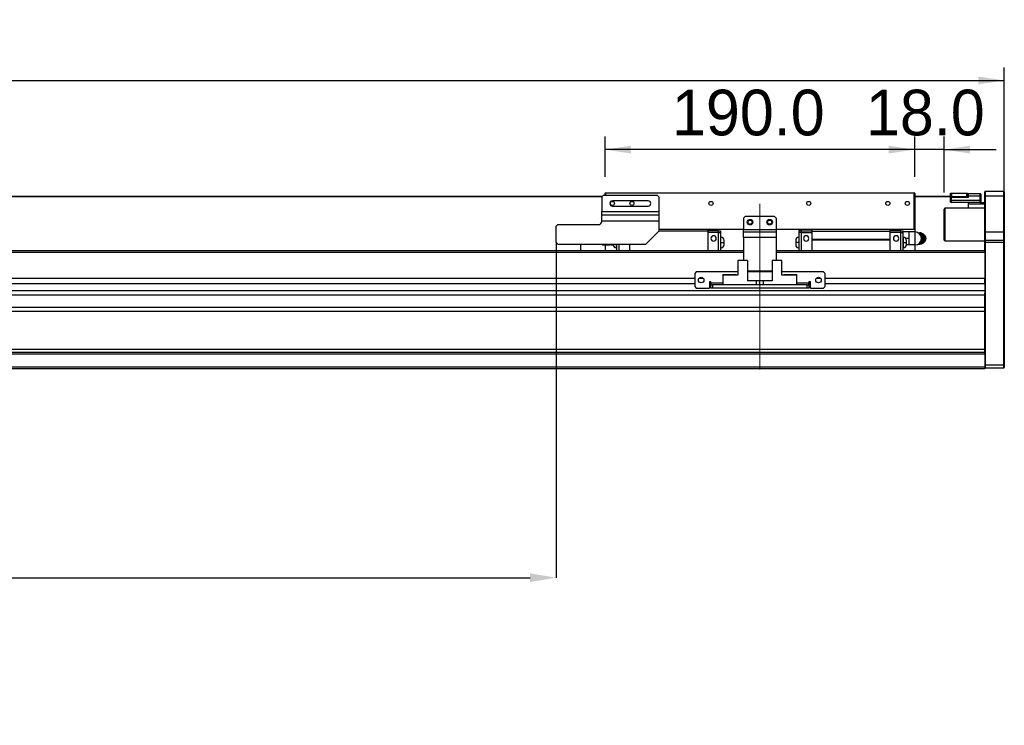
# Model space of a CAD drawing. Header units: millimetres. Extents: x 40 to 3320, y 40 to 2336.
# Tile 7 of 13: x 1787 to 2391, y 916 to 1348. Entities that reach past the tile are written whole.
import ezdxf

# ---------------------------------------------------------------- set-up
doc = ezdxf.new("R2010")
doc.units = ezdxf.units.MM
doc.header["$LTSCALE"] = 8
doc.header["$PDSIZE"] = -1
doc.linetypes.add('CENTERX2', pattern=[20.32, 12.7, -2.54, 2.54, -2.54])
doc.layers.add('DIMNS', color=7, linetype='Continuous')
doc.styles.add('SLDTEXTSTYLE7', font='txt')
doc.dimstyles.new('SLDDIMSTYLE0', dxfattribs={"dimtxt": 28, "dimasz": 16, "dimexe": 0, "dimexo": 0.0625, "dimgap": 7, "dimtad": 2, "dimdec": 1, "dimrnd": 1e-09, "dimzin": 4, "dimdsep": 46, "dimtxsty": 'SLDTEXTSTYLE7', "dimsah": 1, "dimcen": 0.09, "dimadec": 0, "dimazin": 1, "dimtfac": 1, "dimtdec": 1, "dimtmove": 0, "dimatfit": 0, "dimfxl": 0, "dimfrac": 2, "dimtolj": 1, "dimtzin": 12, "dimarcsym": 0})
doc.dimstyles.new('SLDDIMSTYLE3', dxfattribs={"dimtxt": 28, "dimasz": 16, "dimexe": 0, "dimexo": 0.0625, "dimgap": 7, "dimtad": 2, "dimdec": 1, "dimrnd": 1e-09, "dimzin": 4, "dimdsep": 46, "dimtxsty": 'SLDTEXTSTYLE7', "dimsah": 1, "dimcen": 0.09, "dimadec": 0, "dimazin": 1, "dimtfac": 1, "dimtdec": 1, "dimtofl": 0, "dimtmove": 0, "dimatfit": 3, "dimfxl": 0, "dimfrac": 2, "dimtolj": 1, "dimtzin": 12, "dimarcsym": 0})

# ---------------------------------------------------------------- blocks, each defined once
blk = doc.blocks.new('_D_19')
at = {"layer": 'DIMNS'}
for p, q in [((230.96, 1221.8), (230.96, 1319.05)), ((2390.96, 1221.8), (2390.96, 1319.05)), ((230.96, 1311.05), (2390.96, 1311.05))]:
    blk.add_line(p, q, dxfattribs=at)
for points in [[(230.96, 1311.05), (246.96, 1308.65), (246.96, 1313.45)], [(2390.96, 1311.05), (2374.96, 1313.45), (2374.96, 1308.65)]]:
    blk.add_solid(points, dxfattribs=at)
at = {"layer": 'DIMNS', "insert": (1270.63, 1347.78), "char_height": 28, "attachment_point": 1, "style": 'SLDTEXTSTYLE7'}
blk.add_mtext('2160.0', dxfattribs=at)
blk = doc.blocks.new('_D_22')
at = {"layer": 'Defpoints', "color": 0}
for p in [(475.96, 1215.14), (2115.96, 1211.64), (2115.96, 1006.14)]:
    blk.add_point(p, dxfattribs=at)
at = {"layer": 'DIMNS', "color": 0, "lineweight": -2}
for p, q in [((475.96, 1215.08), (475.96, 1006.14)), ((2115.96, 1211.58), (2115.96, 1006.14)), ((491.96, 1006.14), (2099.96, 1006.14))]:
    blk.add_line(p, q, dxfattribs=at)
at = {"layer": 'DIMNS', "color": 0}
for points in [[(491.96, 1008.81), (491.96, 1003.48), (475.96, 1006.14)], [(2099.96, 1008.81), (2099.96, 1003.48), (2115.96, 1006.14)]]:
    blk.add_solid(points, dxfattribs=at)
at = {"layer": 'DIMNS', "color": 0, "insert": (1297.88, 999.14), "char_height": 28, "attachment_point": 2, "style": 'SLDTEXTSTYLE7'}
blk.add_mtext('\\A1;Stroke T=1640.0', dxfattribs=at)
blk = doc.blocks.new('_D_23')
at = {"layer": 'DIMNS'}
for p, q in [((2145.96, 1252), (2145.96, 1276.63)), ((2335.96, 1252), (2335.96, 1276.63)), ((2335.96, 1268.63), (2145.96, 1268.63))]:
    blk.add_line(p, q, dxfattribs=at)
for points in [[(2145.96, 1268.63), (2161.96, 1266.23), (2161.96, 1271.03)], [(2335.96, 1268.63), (2319.96, 1271.03), (2319.96, 1266.23)]]:
    blk.add_solid(points, dxfattribs=at)
at = {"layer": 'DIMNS', "insert": (2187.01, 1305.37), "char_height": 28, "attachment_point": 1, "style": 'SLDTEXTSTYLE7'}
blk.add_mtext('190.0', dxfattribs=at)
blk = doc.blocks.new('_D_24')
at = {"layer": 'DIMNS'}
for p, q in [((2335.96, 1252), (2335.96, 1276.63)), ((2353.96, 1242.3), (2353.96, 1276.63)), ((2335.96, 1268.63), (2303.96, 1268.63)), ((2353.96, 1268.63), (2335.96, 1268.63)), ((2353.96, 1268.63), (2385.96, 1268.63))]:
    blk.add_line(p, q, dxfattribs=at)
for points in [[(2335.96, 1268.63), (2319.96, 1271.03), (2319.96, 1266.23)], [(2353.96, 1268.63), (2369.96, 1266.23), (2369.96, 1271.03)]]:
    blk.add_solid(points, dxfattribs=at)
at = {"layer": 'DIMNS', "insert": (2306.06, 1305.37), "char_height": 28, "attachment_point": 1, "style": 'SLDTEXTSTYLE7'}
blk.add_mtext('18.0', dxfattribs=at)

msp = doc.modelspace()

# ---------------------------------------------------------------- linework, layer by layer
at = {"color": 7, "linetype": 'Continuous', "lineweight": 25}
for p, q in [((2144.16, 1239.84), (482.96, 1239.84)), ((2143.96, 1239.64), (482.96, 1239.64)), ((2144.96, 1240.64), (2143.96, 1239.64)), ((2143.96, 1239.64), (2143.96, 1230.64)), ((2144.96, 1240.64), (2177.96, 1240.64)), ((2146.26, 1242.14), (2145.96, 1241.84)), ((2146.26, 1241.84), (2145.96, 1241.84)), ((2145.96, 1240.64), (2145.96, 1241.84)), ((2146.26, 1242.14), (2335.66, 1242.14)), ((2146.26, 1242.14), (2146.26, 1241.84)), ((2335.66, 1241.84), (2146.26, 1241.84)), ((2146.26, 1241.84), (2146.26, 1240.64)), ((2178.96, 1239.64), (2177.96, 1240.64)), ((2178.96, 1239.64), (2178.96, 1230.64)), ((2335.66, 1242.14), (2335.66, 1241.84)), ((2335.96, 1241.84), (2335.66, 1242.14)), ((2335.66, 1219.94), (2335.66, 1241.84)), ((2335.96, 1241.84), (2335.66, 1241.84)), ((2335.96, 1241.84), (2335.96, 1219.94)), ((2357.96, 1239.84), (2335.96, 1239.84)), ((2358.26, 1239.64), (2335.96, 1239.64)), ((2357.96, 1239.84), (2357.96, 1241.84)), ((2357.96, 1241.84), (2358.46, 1241.84)), ((2358.46, 1239.84), (2357.96, 1239.84)), ((2357.96, 1239.34), (2358.26, 1239.64)), ((2357.96, 1237.64), (2357.96, 1239.34)), ((2357.96, 1239.34), (2358.26, 1239.34)), ((2358.26, 1239.34), (2358.26, 1239.64)), ((2358.26, 1239.64), (2368.96, 1239.64)), ((2358.26, 1239.34), (2358.26, 1237.64)), ((2368.96, 1239.34), (2358.26, 1239.34)), ((2358.46, 1241.84), (2358.46, 1239.84)), ((2358.46, 1241.84), (2367.96, 1241.84)), ((2358.46, 1239.84), (2367.96, 1239.84)), ((2367.96, 1239.84), (2367.96, 1241.84)), ((2367.96, 1241.84), (2368.46, 1241.84)), ((2368.46, 1239.84), (2367.96, 1239.84)), ((2368.46, 1241.84), (2368.46, 1239.84)), ((2368.46, 1239.84), (2368.46, 1239.64)), ((2368.96, 1240.14), (2368.96, 1241.64)), ((2368.96, 1241.64), (2376.16, 1241.64)), ((2376.16, 1240.14), (2368.96, 1240.14)), ((2368.96, 1239.34), (2368.96, 1240.14)), ((2376.16, 1240.14), (2376.16, 1241.64)), ((2376.46, 1241.34), (2376.16, 1241.64)), ((2376.16, 1237.64), (2376.16, 1240.14)), ((2376.46, 1240.14), (2376.16, 1240.14)), ((2376.46, 1241.34), (2376.46, 1240.14)), ((2376.46, 1240.14), (2376.46, 1237.64)), ((2379.26, 1243.14), (2378.96, 1242.84)), ((2378.96, 1240.14), (2378.96, 1242.84)), ((2379.26, 1240.14), (2378.96, 1240.14)), ((2378.96, 1218.14), (2378.96, 1240.14)), ((2379.26, 1243.14), (2379.26, 1240.14)), ((2379.26, 1243.14), (2390.66, 1243.14)), ((2390.66, 1240.14), (2379.26, 1240.14)), ((2379.26, 1240.14), (2379.26, 1218.14)), ((2390.66, 1240.14), (2390.66, 1243.14)), ((2390.66, 1243.14), (2390.96, 1242.84)), ((2390.66, 1240.14), (2390.96, 1240.14)), ((2390.66, 1218.14), (2390.66, 1240.14)), ((2390.96, 1242.84), (2390.96, 1240.14)), ((2390.96, 1240.14), (2390.96, 1218.14)), ((2172.46, 1237.24), (2150.46, 1237.24)), ((2150.46, 1234.04), (2172.46, 1234.04)), ((2357.96, 1237.64), (2358.26, 1237.64)), ((2357.96, 1236.44), (2357.96, 1237.64)), ((2357.96, 1236.44), (2358.26, 1236.14)), ((2358.26, 1237.64), (2376.16, 1237.64)), ((2358.26, 1237.64), (2358.26, 1236.14)), ((2376.16, 1236.14), (2358.26, 1236.14)), ((2368.96, 1235.14), (2368.96, 1236.14)), ((2378.96, 1235.14), (2368.96, 1235.14)), ((2368.96, 1232.64), (2368.96, 1235.14)), ((2376.16, 1236.14), (2376.16, 1237.64)), ((2376.16, 1237.64), (2376.46, 1237.64)), ((2376.16, 1236.14), (2376.46, 1236.44)), ((2376.16, 1236.14), (2378.96, 1236.14)), ((2376.46, 1237.64), (2376.46, 1236.44)), ((2143.96, 1230.64), (2178.96, 1230.64)), ((2143.96, 1228.65), (2143.96, 1230.64)), ((2143.96, 1228.65), (2178.96, 1228.65)), ((2143.96, 1224.66), (2143.96, 1228.65)), ((2178.96, 1230.64), (2178.96, 1228.65)), ((2178.96, 1228.65), (2178.96, 1224.66)), ((2231.96, 1227.64), (2230.96, 1226.64)), ((2230.96, 1226.64), (2230.96, 1219.64)), ((2249.96, 1227.64), (2231.96, 1227.64)), ((2250.96, 1226.64), (2249.96, 1227.64)), ((2250.96, 1226.64), (2250.96, 1219.64)), ((2354.46, 1232.64), (2353.96, 1232.14)), ((2353.96, 1213.14), (2353.96, 1232.14)), ((2378.96, 1232.64), (2354.46, 1232.64)), ((2354.46, 1232.64), (2354.46, 1212.64)), ((2116.96, 1222.64), (2115.96, 1221.64)), ((2115.96, 1211.64), (2115.96, 1221.64)), ((2116.96, 1222.64), (2141.96, 1222.64)), ((2178.96, 1224.66), (2143.96, 1224.66)), ((2143.96, 1224.66), (2143.96, 1224.64)), ((2178.96, 1224.66), (2178.96, 1218.64)), ((2170.96, 1210.64), (2178.96, 1218.64)), ((2178.96, 1219.94), (2230.96, 1219.94)), ((2230.96, 1219.64), (2178.96, 1219.64)), ((2208.96, 1218.64), (2178.96, 1218.64)), ((2208.96, 1219.64), (2208.96, 1218.64)), ((2215.46, 1218.84), (2208.96, 1218.84)), ((2208.96, 1218.64), (2208.96, 1206.64)), ((2215.46, 1217.89), (2208.96, 1217.89)), ((2215.46, 1218.84), (2215.46, 1217.89)), ((2215.46, 1218.74), (2216.96, 1218.74)), ((2215.46, 1217.89), (2215.46, 1206.64)), ((2215.46, 1217.8), (2216.96, 1217.8)), ((2216.96, 1217.8), (2216.96, 1218.74)), ((2216.96, 1206.64), (2216.96, 1217.8)), ((2217.06, 1214.89), (2216.96, 1214.89)), ((2230.96, 1219.64), (2250.96, 1219.64)), ((2230.96, 1218.14), (2230.96, 1219.64)), ((2230.96, 1214.64), (2230.96, 1218.14)), ((2230.96, 1218.14), (2250.96, 1218.14)), ((2250.96, 1214.64), (2230.96, 1214.64)), ((2230.96, 1214.64), (2230.96, 1200.54)), ((2250.96, 1219.94), (2335.66, 1219.94)), ((2335.66, 1219.64), (2250.96, 1219.64)), ((2250.96, 1219.64), (2250.96, 1218.14)), ((2250.96, 1218.14), (2250.96, 1214.64)), ((2250.96, 1214.64), (2250.96, 1200.54)), ((2264.96, 1214.89), (2264.86, 1214.89)), ((2266.46, 1218.74), (2264.96, 1218.74)), ((2264.96, 1218.74), (2264.96, 1217.8)), ((2266.46, 1217.8), (2264.96, 1217.8)), ((2264.96, 1217.8), (2264.96, 1206.64)), ((2266.46, 1217.89), (2266.46, 1218.84)), ((2266.46, 1218.84), (2272.96, 1218.84)), ((2266.46, 1217.89), (2272.96, 1217.89)), ((2266.46, 1206.64), (2266.46, 1217.89)), ((2272.96, 1218.64), (2272.96, 1219.64)), ((2272.96, 1213.64), (2272.96, 1218.64)), ((2272.96, 1218.64), (2320.96, 1218.64)), ((2320.96, 1218.64), (2320.96, 1219.64)), ((2327.46, 1218.84), (2320.96, 1218.84)), ((2320.96, 1213.64), (2320.96, 1218.64)), ((2327.46, 1217.89), (2320.96, 1217.89)), ((2327.46, 1217.89), (2327.46, 1218.84)), ((2327.46, 1218.74), (2328.96, 1218.74)), ((2327.46, 1206.64), (2327.46, 1217.89)), ((2327.46, 1217.8), (2328.96, 1217.8)), ((2328.96, 1217.8), (2328.96, 1218.74)), ((2332.3, 1218.14), (2328.96, 1218.14)), ((2328.96, 1206.64), (2328.96, 1217.8)), ((2329.06, 1214.89), (2328.96, 1214.89)), ((2332.3, 1218.14), (2332.46, 1216.14)), ((2332.46, 1216.14), (2332.3, 1214.14)), ((2332.46, 1218.14), (2332.46, 1216.14)), ((2332.46, 1216.14), (2332.46, 1212.14)), ((2336.06, 1218.14), (2332.64, 1218.14)), ((2335.66, 1219.94), (2335.66, 1219.64)), ((2335.96, 1219.94), (2335.66, 1219.94)), ((2335.96, 1219.94), (2335.66, 1219.64)), ((2335.96, 1219.94), (2335.96, 1218.14)), ((2337.87, 1217.64), (2339.12, 1217.64)), ((2339.12, 1217.64), (2340, 1215.89)), ((2339.83, 1217.64), (2339.12, 1217.64)), ((2340.82, 1215.89), (2339.83, 1217.64)), ((2340, 1215.89), (2340.98, 1214.14)), ((2341.69, 1214.14), (2340.82, 1215.89)), ((2342.36, 1215.77), (2341.78, 1216.43)), ((2379.26, 1218.14), (2378.96, 1218.14)), ((2378.96, 1212.84), (2378.96, 1218.14)), ((2379.26, 1218.14), (2379.26, 1213.14)), ((2379.26, 1218.14), (2390.66, 1218.14)), ((2390.66, 1213.14), (2390.66, 1218.14)), ((2390.96, 1218.14), (2390.66, 1218.14)), ((2390.96, 1218.14), (2390.96, 1212.84)), ((2115.96, 1211.64), (2116.96, 1210.64)), ((2116.96, 1210.64), (2170.96, 1210.64)), ((2130.96, 1210.64), (2130.96, 1206.64)), ((2145.86, 1210.14), (2149.29, 1210.14)), ((2145.96, 1210.14), (2145.96, 1206.64)), ((2149.46, 1210.14), (2149.46, 1210.64)), ((2149.63, 1210.14), (2149.59, 1210.64)), ((2149.63, 1210.14), (2150.97, 1210.14)), ((2150.96, 1210.64), (2150.96, 1210.29)), ((2152.96, 1210.64), (2152.96, 1206.64)), ((2154.46, 1210.64), (2154.46, 1206.64)), ((2160.96, 1210.64), (2160.96, 1206.64)), ((2216.96, 1211.64), (2217.06, 1211.64)), ((2218.96, 1211.64), (2218.96, 1212.99)), ((2218.96, 1210.29), (2218.96, 1211.64)), ((2262.96, 1212.99), (2262.96, 1211.64)), ((2262.96, 1211.64), (2262.96, 1210.29)), ((2264.96, 1211.64), (2264.86, 1211.64)), ((2272.96, 1213.64), (2320.96, 1213.64)), ((2272.96, 1213.24), (2272.96, 1213.64)), ((2272.96, 1213.24), (2320.96, 1213.24)), ((2272.96, 1206.64), (2272.96, 1213.24)), ((2320.96, 1213.24), (2320.96, 1213.64)), ((2320.96, 1206.64), (2320.96, 1213.24)), ((2328.96, 1211.64), (2329.06, 1211.64)), ((2332.3, 1214.14), (2330.58, 1214.14)), ((2330.96, 1211.64), (2330.96, 1212.99)), ((2330.96, 1210.29), (2330.96, 1211.64)), ((2332.3, 1210.14), (2330.96, 1210.14)), ((2332.3, 1214.14), (2332.46, 1212.14)), ((2332.46, 1212.14), (2332.3, 1210.14)), ((2332.46, 1212.14), (2332.46, 1210.14)), ((2336.06, 1210.14), (2332.64, 1210.14)), ((2335.96, 1210.14), (2335.96, 1206.64)), ((2337.99, 1210.64), (2339.12, 1210.64)), ((2340, 1212.39), (2339.12, 1210.64)), ((2339.83, 1210.64), (2339.12, 1210.64)), ((2339.83, 1210.64), (2340.82, 1212.39)), ((2340.98, 1214.14), (2340, 1212.39)), ((2340.82, 1212.39), (2341.69, 1214.14)), ((2341.69, 1214.14), (2340.98, 1214.14)), ((2341.78, 1211.86), (2342.36, 1212.51)), ((2342.96, 1214.14), (2342.63, 1214.14)), ((2353.96, 1213.14), (2354.46, 1212.64)), ((2354.46, 1212.64), (2378.96, 1212.64)), ((2379.26, 1213.14), (2378.96, 1212.84)), ((2378.96, 1211.64), (2378.96, 1212.84)), ((2379.26, 1211.64), (2378.96, 1211.64)), ((2378.96, 1206.36), (2378.96, 1211.64)), ((2379.26, 1213.14), (2379.26, 1211.64)), ((2379.26, 1213.14), (2390.66, 1213.14)), ((2390.66, 1211.64), (2379.26, 1211.64)), ((2379.26, 1211.64), (2379.26, 1136.64)), ((2390.66, 1211.64), (2390.66, 1213.14)), ((2390.96, 1212.84), (2390.66, 1213.14)), ((2390.66, 1136.64), (2390.66, 1211.64)), ((2390.96, 1211.64), (2390.66, 1211.64)), ((2390.96, 1212.84), (2390.96, 1211.64)), ((2390.96, 1211.64), (2390.96, 1136.77)), ((2230.96, 1206.64), (390.96, 1206.64)), ((2130.96, 1206.64), (475.96, 1206.64)), ((2152.86, 1208.39), (2152.96, 1208.39)), ((2216.96, 1208.39), (2217.06, 1208.39)), ((2378.96, 1206.64), (2250.96, 1206.64)), ((2264.86, 1208.39), (2264.96, 1208.39)), ((2328.96, 1208.39), (2329.06, 1208.39)), ((2378.96, 1206.64), (2335.96, 1206.64)), ((2378.96, 1206.36), (2378.96, 1205.64)), ((2378.96, 1205.64), (2378.96, 1189.64)), ((2227.46, 1200.54), (2227.46, 1191.64)), ((2233.46, 1200.54), (2227.46, 1200.54)), ((2233.46, 1200.54), (2233.46, 1188.14)), ((2248.46, 1200.54), (2248.46, 1188.14)), ((2254.46, 1200.54), (2248.46, 1200.54)), ((2254.46, 1191.64), (2254.46, 1200.54)), ((2201.96, 1193.64), (2200.96, 1192.64)), ((2200.96, 1192.64), (2200.96, 1184.64)), ((2227.46, 1193.64), (2201.96, 1193.64)), ((2218.26, 1192.14), (2226.06, 1192.14)), ((2218.26, 1192.14), (2218.26, 1191.64)), ((2218.26, 1191.64), (2218.26, 1185.64)), ((2227.46, 1191.64), (2218.26, 1191.64)), ((2226.56, 1191.64), (2226.06, 1192.14)), ((2248.46, 1194.14), (2233.46, 1194.14)), ((2248.46, 1193.64), (2233.46, 1193.64)), ((2279.96, 1193.64), (2254.46, 1193.64)), ((2263.66, 1191.64), (2254.46, 1191.64)), ((2255.86, 1192.14), (2255.36, 1191.64)), ((2255.86, 1192.14), (2263.66, 1192.14)), ((2263.66, 1191.64), (2263.66, 1192.14)), ((2263.66, 1185.64), (2263.66, 1191.64)), ((2280.96, 1192.64), (2279.96, 1193.64)), ((2280.96, 1184.64), (2280.96, 1192.64)), ((2200.96, 1189.64), (420.96, 1189.64)), ((2200.96, 1186.24), (420.96, 1186.24)), ((2200.96, 1184.64), (2201.96, 1183.64)), ((2206.34, 1189.64), (2203.59, 1189.64)), ((2210.96, 1187.64), (2209.96, 1187.64)), ((2209.96, 1187.64), (2209.96, 1183.64)), ((2210.96, 1186.24), (2209.96, 1186.24)), ((2210.96, 1186.64), (2210.96, 1187.64)), ((2210.96, 1186.64), (2210.96, 1185.64)), ((2210.96, 1183.64), (2210.96, 1185.64)), ((2210.96, 1185.64), (2211.96, 1185.64)), ((2211.96, 1185.64), (2211.96, 1183.64)), ((2269.96, 1185.64), (2211.96, 1185.64)), ((2238.96, 1188.14), (2233.46, 1188.14)), ((2238.96, 1185.64), (2238.96, 1188.14)), ((2240.96, 1188.14), (2238.96, 1188.14)), ((2240.96, 1185.64), (2240.96, 1188.14)), ((2242.96, 1188.14), (2240.96, 1188.14)), ((2242.96, 1188.14), (2242.96, 1185.64)), ((2248.46, 1188.14), (2242.96, 1188.14)), ((2269.96, 1183.64), (2269.96, 1185.64)), ((2269.96, 1185.64), (2270.96, 1185.64)), ((2271.96, 1187.64), (2270.96, 1187.64)), ((2270.96, 1187.64), (2270.96, 1186.64)), ((2270.96, 1185.64), (2270.96, 1186.64)), ((2271.96, 1186.24), (2270.96, 1186.24)), ((2270.96, 1185.64), (2270.96, 1183.64)), ((2271.96, 1183.64), (2271.96, 1187.64)), ((2278.34, 1189.64), (2275.59, 1189.64)), ((2279.96, 1183.64), (2280.96, 1184.64)), ((2378.96, 1189.64), (2280.96, 1189.64)), ((2378.96, 1186.24), (2280.96, 1186.24)), ((2378.96, 1186.24), (2378.96, 1189.64)), ((2378.96, 1186.24), (2378.96, 1181.98)), ((2378.96, 1181.98), (242.96, 1181.98)), ((2378.96, 1179.38), (242.96, 1179.38)), ((2201.96, 1183.64), (2209.96, 1183.64)), ((2211.96, 1183.64), (2210.96, 1183.64)), ((2269.96, 1183.64), (2211.96, 1183.64)), ((2270.96, 1183.64), (2269.96, 1183.64)), ((2271.96, 1183.64), (2279.96, 1183.64)), ((2378.96, 1181.98), (2378.96, 1180.67)), ((2378.96, 1143.44), (2378.96, 1180.67)), ((2378.96, 1171.88), (242.96, 1171.88)), ((2378.96, 1169.28), (242.96, 1169.28)), ((2378.96, 1146.14), (242.96, 1146.14)), ((2378.96, 1144.14), (242.96, 1144.14)), ((2378.96, 1143.14), (242.96, 1143.14)), ((2378.96, 1143.44), (2378.96, 1143.14)), ((2378.96, 1143.14), (2378.96, 1135.14)), ((2378.96, 1136.77), (2379.26, 1136.64)), ((2379.26, 1136.64), (2379.26, 1134.64)), ((2379.26, 1136.64), (2390.66, 1136.64)), ((2390.96, 1136.77), (2390.66, 1136.64)), ((2390.66, 1134.64), (2390.66, 1136.64)), ((2390.96, 1136.77), (2390.96, 1134.94)), ((2378.96, 1135.14), (242.96, 1135.14)), ((2378.96, 1134.14), (242.96, 1134.14)), ((2378.96, 1135.14), (2378.96, 1134.14)), ((2378.96, 1134.94), (2379.26, 1134.64)), ((2390.66, 1134.64), (2379.26, 1134.64)), ((2390.96, 1134.94), (2390.66, 1134.64))]:
    msp.add_line(p, q, dxfattribs=at)
at = {"color": 8, "linetype": 'Continuous', "lineweight": 25}
for p, q in [((2217.06, 1211.64), (2217.06, 1214.89)), ((2264.86, 1214.89), (2264.86, 1211.64)), ((2329.06, 1211.64), (2329.06, 1214.89)), ((2152.86, 1210.64), (2152.86, 1208.39)), ((2217.06, 1208.39), (2217.06, 1211.64)), ((2264.86, 1211.64), (2264.86, 1208.39)), ((2329.06, 1208.39), (2329.06, 1211.64)), ((2230.96, 1205.64), (390.96, 1205.64)), ((2378.96, 1205.64), (2250.96, 1205.64)), ((2218.26, 1186.64), (2210.96, 1186.64)), ((2270.96, 1186.64), (2263.66, 1186.64))]:
    msp.add_line(p, q, dxfattribs=at)
at = {"color": 7, "linetype": 'Continuous', "lineweight": 25, "flags": 128}
for points in [[(2342.96, 1214.14), (2342.8, 1215.04), (2342.36, 1215.77)], [(2143.93, 1210.64), (2144.63, 1210.34), (2145.87, 1210.14)], [(2342.36, 1212.51), (2342.8, 1213.24), (2342.96, 1214.14)]]:
    msp.add_lwpolyline(points, dxfattribs=at)
at = {"color": 7, "linetype": 'Continuous', "lineweight": 25}
for centre, radius in [((2150.46, 1235.64), 1.25), ((2162.46, 1235.64), 1.25), ((2210.96, 1235.64), 1.25), ((2270.96, 1235.64), 1.25), ((2319.46, 1235.64), 1.25), ((2331.46, 1235.64), 1.25), ((2234.96, 1224.14), 1.7), ((2234.96, 1224.14), 1.25), ((2246.96, 1224.14), 1.7), ((2246.96, 1224.14), 1.25), ((2204.96, 1188.64), 1.7), ((2276.96, 1188.64), 1.7)]:
    msp.add_circle(centre, radius, dxfattribs=at)
for centre, radius, start, end in [((2150.46, 1235.64), 1.6, 90, 270), ((2172.46, 1235.64), 1.6, 270, 90), ((2141.96, 1224.64), 2, 270, 0), ((2212.56, 1214.14), 1.65, 0, 180), ((2217.06, 1212.99), 1.9, 0, 90), ((2264.86, 1212.99), 1.9, 90, 180), ((2269.36, 1214.14), 1.65, 0, 180), ((2324.56, 1214.14), 1.65, 0, 180), ((2329.06, 1212.99), 1.9, 0, 90), ((2336.06, 1214.14), 4, 0, 90.01825), ((2337.06, 1214.37), 3.3, 27.39502, 66.38864), ((2336.67, 1214.14), 3.76, 332.24159, 27.75841), ((2338.71, 1214.19), 3.06, 359.2031, 56.41283), ((2339.36, 1214.23), 3.27, 358.50955, 68.86442), ((2152.86, 1210.29), 1.9, 180, 270), ((2212.56, 1214.14), 1.65, 180, 0), ((2217.06, 1210.29), 1.9, 270, 360), ((2264.86, 1210.29), 1.9, 180, 270), ((2269.36, 1214.14), 1.65, 180, 0), ((2324.56, 1214.14), 1.65, 180, 0), ((2329.06, 1210.29), 1.9, 270, 360), ((2336.06, 1214.14), 4, 270.02815, 0), ((2337.06, 1213.91), 3.3, 293.61361, 332.60274), ((2338.76, 1214.08), 3.01, 302.56761, 1.26563), ((2339.36, 1214.06), 3.27, 291.04193, 1.49388)]:
    msp.add_arc(centre, radius, start, end, dxfattribs=at)
for points, knots in [([(2336.06, 1218.14), (2336.06, 1218.08), (2336.06, 1217.96), (2336.06, 1217.04), (2336.06, 1215.72), (2336.06, 1214.14), (2336.06, 1212.57), (2336.06, 1211.25), (2336.06, 1210.32), (2336.06, 1210.2), (2336.06, 1210.14)], [0, 0, 0, 0, 0.125, 0.25, 0.375, 0.5, 0.625, 0.75, 0.875, 1, 1, 1, 1]), ([(2340.54, 1217.27), (2340.53, 1217.27), (2340.36, 1217.37), (2340.16, 1217.37), (2339.98, 1217.38)], [0, 0, 0, 0, 0.078501, 1, 1, 1, 1]), ([(2217.06, 1211.64), (2217.3, 1211.64), (2217.67, 1211.64), (2218.11, 1211.64), (2218.42, 1211.64), (2218.66, 1211.64), (2218.9, 1211.64), (2218.94, 1211.64), (2218.96, 1211.64)], [0, 0, 0, 0, 0.239461, 0.368371, 0.50001, 0.631643, 0.760546, 1, 1, 1, 1]), ([(2264.86, 1211.64), (2264.63, 1211.64), (2264.26, 1211.64), (2263.82, 1211.64), (2263.51, 1211.64), (2263.27, 1211.64), (2263.03, 1211.64), (2262.99, 1211.64), (2262.96, 1211.64)], [0, 0, 0, 0, 0.239447, 0.368358, 0.5, 0.631635, 0.760542, 1, 1, 1, 1]), ([(2329.06, 1211.64), (2329.3, 1211.64), (2329.67, 1211.64), (2330.11, 1211.64), (2330.42, 1211.64), (2330.66, 1211.64), (2330.9, 1211.64), (2330.94, 1211.64), (2330.96, 1211.64)], [0, 0, 0, 0, 0.239466, 0.368342, 0.5, 0.631635, 0.760542, 1, 1, 1, 1]), ([(2339.98, 1210.91), (2340.11, 1210.91), (2340.3, 1210.91), (2340.47, 1211), (2340.53, 1211.04)], [0, 0, 0, 0, 0.653909, 1, 1, 1, 1]), ([(2341.77, 1214.14), (2341.96, 1214.14), (2342.35, 1214.14), (2342.53, 1214.14), (2342.63, 1214.14)], [0, 0, 0, 0, 0.500011, 1, 1, 1, 1])]:
    msp.add_open_spline(points, degree=3, knots=knots, dxfattribs=at)
at = {"color": 8, "linetype": 'Continuous', "lineweight": 25}
msp.add_open_spline([(2145.86, 1210.14), (2145.86, 1210.17), (2145.86, 1210.21), (2145.86, 1210.42), (2145.86, 1210.61), (2145.86, 1210.64)], degree=3, knots=[0, 0, 0, 0, 0.4598, 0.9196, 1, 1, 1, 1], dxfattribs=at)
at = {"layer": 'DIMNS', "linetype": 'CENTERX2', "lineweight": 18}
msp.add_line((2240.96, 1133.84), (2240.96, 1243.44), dxfattribs=at)

# ---------------------------------------------------------------- dimensions: what is measured, and where the dimension line sits
at = {"layer": 'DIMNS'}
for base, p1, p2, dimstyle, picture, middle in [((2390.96, 1311.05), (230.96, 1211.64), (2390.96, 1211.64), 'SLDDIMSTYLE3', '_D_19', (1325.34, 1311.05)), ((2145.96, 1268.63), (2335.96, 1241.84), (2145.96, 1241.84), 'SLDDIMSTYLE3', '_D_23', (2231.62, 1268.63)), ((2335.96, 1268.63), (2353.96, 1232.14), (2335.96, 1241.84), 'SLDDIMSTYLE0', '_D_24', (2340.56, 1268.63))]:
    dim = msp.add_linear_dim(base=base, p1=p1, p2=p2, angle=0, dimstyle=dimstyle, dxfattribs=at)
    dim.commit()
    dim.dimension.update_dxf_attribs({"geometry": picture, "text_midpoint": middle, "dimtype": 160})
dim = msp.add_linear_dim(base=(2115.96, 1006.14), p1=(475.96, 1215.14), p2=(2115.96, 1211.64), text='Stroke T=<>', dimstyle='SLDDIMSTYLE3', dxfattribs=at)
dim.commit()
dim.dimension.update_dxf_attribs({"geometry": '_D_22', "text_midpoint": (1297.88, 1006.14), "dimtype": 160})

doc.saveas('drawing.dxf')
